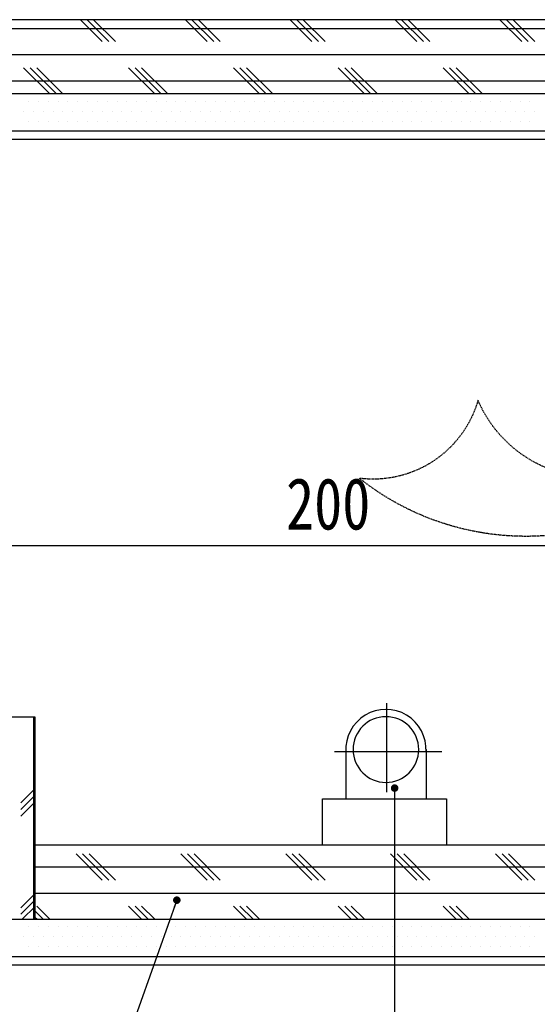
# Model space of a CAD drawing. Header units: millimetres. Extents: x -53 to 3023, y -53 to 2153.
# Tile 5 of 52: x 697 to 822, y 234 to 473. Entities that reach past the tile are written whole.
import ezdxf

# ---------------------------------------------------------------- set-up
doc = ezdxf.new("R2010")
doc.units = ezdxf.units.MM
doc.header["$LTSCALE"] = 5
doc.linetypes.add('DASH', pattern=[0.35, 0.25, -0.1])
doc.layers.get('Defpoints').update_dxf_attribs({"color": 8})
for name, color, linetype in [('A-建筑-拆墙', 251, 'Continuous'), ('B-平面-到顶装饰造型线', 6, 'Continuous'), ('E-尺寸标注', 9, 'Continuous'), ('Q-立面-填充', 251, 'Continuous'), ('Q-立面-完成面造型线', 6, 'Continuous'), ('Q-立面-次粗线', 31, 'Continuous')]:
    doc.layers.add(name, color=color, linetype=linetype)
doc.styles.add('CCD_DIM', font='SimSun.ttf', dxfattribs={"width": 0.8})
doc.styles.get("Standard").update_dxf_attribs({"font": 'SimSun.ttf'})
doc.dimstyles.new('1', dxfattribs={"dimscale": 0, "dimtxt": 2.5, "dimasz": 1.5, "dimexe": 1, "dimexo": 0, "dimgap": 0.3, "dimtad": 1, "dimdec": 0, "dimzin": 0, "dimdsep": 46, "dimtxsty": 'Standard', "dimblk": 'ARCHTICK', "dimcen": 0.09, "dimclrd": 8, "dimclre": 8, "dimclrt": 4, "dimadec": 0, "dimazin": 0, "dimtfac": 1, "dimtdec": 0, "dimtix": 1, "dimtofl": 0, "dimtmove": 2, "dimatfit": 3, "dimldrblk": 'DOTSMALL', "dimfxl": 5, "dimfxlon": 1, "dimtolj": 1, "dimtzin": 0, "dimarcsym": 0})
doc.dimstyles.get("Standard").update_dxf_attribs({"dimtxt": 0.18, "dimasz": 0.18, "dimexe": 0.18, "dimexo": 0.0625, "dimgap": 0.09, "dimtad": 0, "dimtih": 1, "dimtoh": 1, "dimdec": 4, "dimzin": 0, "dimdsep": 46, "dimtxsty": 'Standard', "dimcen": 0.09, "dimadec": 0, "dimazin": 0, "dimtfac": 1, "dimtdec": 4, "dimtofl": 0, "dimtmove": 0, "dimatfit": 3, "dimfxl": 1, "dimtolj": 1, "dimtzin": 0, "dimarcsym": 0})

# ---------------------------------------------------------------- blocks, each defined once
blk = doc.blocks.new('A$C7F302FAF')
at = {"layer": 'B-平面-到顶装饰造型线', "color": 8}
for p, q in [((12.95, 10.71), (12.95, 28.62)), ((24.1, 18.84), (2.41, 18.84))]:
    blk.add_line(p, q, dxfattribs=at)
at = {"layer": 'B-平面-到顶装饰造型线', "color": 31}
for p, q in [((4.7, 19.29), (4.7, 9.36)), ((20.9, 19.29), (20.9, 9.36)), ((0, 9.36), (25, 9.36)), ((0, 0), (0, 9.36)), ((25, 9.36), (25, 0)), ((25, 0), (0, 0))]:
    blk.add_line(p, q, dxfattribs=at)
blk.add_ellipse((12.8, 19.29), major_axis=(-5.73, 5.73), ratio=1, start_param=3.871223, end_param=7.124352, dxfattribs=at)
at = {"layer": 'B-平面-到顶装饰造型线', "color": 8}
blk.add_ellipse((12.8, 19.29), major_axis=(4.69, 4.69), ratio=1, start_param=5.497787, end_param=11.780972, dxfattribs=at)
blk = doc.blocks.new('A$C56AE0732')
at = {"layer": 'Q-立面-次粗线', "color": 251, "linetype": 'DASH', "ltscale": 0.1}
for p, q in [((-107.43, 118.5), (-153.63, 118.5)), ((-107.43, 118.5), (-104.93, 116)), ((-102.43, 118.5), (-104.93, 116)), ((-102.43, 118.5), (-99.94, 116)), ((-97.44, 118.5), (-99.94, 116)), ((-97.44, 118.5), (-94.94, 116)), ((-92.44, 118.5), (-94.94, 116)), ((-92.44, 118.5), (-89.94, 116)), ((-87.45, 118.5), (-89.94, 116)), ((-87.45, 118.5), (-84.95, 116)), ((-82.45, 118.5), (-84.95, 116)), ((-82.45, 118.5), (-79.95, 116)), ((-77.46, 118.5), (-79.95, 116)), ((-77.46, 118.5), (-74.96, 116)), ((-72.46, 118.5), (-74.96, 116)), ((-72.46, 118.5), (-69.96, 116)), ((-67.47, 118.5), (-69.96, 116)), ((-67.47, 118.5), (-64.97, 116)), ((-62.47, 118.5), (-64.97, 116)), ((-62.47, 118.5), (-59.97, 116)), ((-57.47, 118.5), (-59.97, 116)), ((-57.47, 118.5), (-54.98, 116)), ((-52.48, 118.5), (-54.98, 116)), ((-52.48, 118.5), (-49.98, 116)), ((-47.48, 118.5), (-49.98, 116)), ((-47.48, 118.5), (-44.99, 116)), ((-42.49, 118.5), (-44.99, 116)), ((-42.49, 118.5), (-39.99, 116)), ((-37.49, 118.5), (-39.99, 116)), ((-37.49, 118.5), (-35, 116)), ((-32.5, 118.5), (-35, 116)), ((-32.5, 118.5), (-30, 116)), ((-104.94, 0.01), (-104.92, 116.01)), ((-94.95, 0.01), (-94.93, 116.01)), ((-84.96, 0.01), (-84.94, 116.01)), ((-74.97, 0.01), (-74.95, 116.01)), ((-64.98, 0.01), (-64.96, 116.01)), ((-54.99, 0.01), (-54.97, 116.01)), ((-45, 0.01), (-44.98, 116.01)), ((-35.01, 0), (-34.98, 116.01)), ((-29.87, 3), (-29.87, 113)), ((3, 3), (3, 113)), ((-107.44, -2.49), (-104.94, 0.01)), ((-102.44, -2.49), (-104.94, 0.01)), ((-102.44, -2.49), (-99.95, 0.01)), ((-97.45, -2.49), (-99.95, 0.01)), ((-97.45, -2.49), (-94.95, 0.01)), ((-92.45, -2.49), (-94.95, 0.01)), ((-92.45, -2.49), (-89.96, 0.01)), ((-87.46, -2.49), (-89.96, 0.01)), ((-87.46, -2.49), (-84.96, 0.01)), ((-82.46, -2.49), (-84.96, 0.01)), ((-82.46, -2.49), (-79.97, 0.01)), ((-77.47, -2.49), (-79.97, 0.01)), ((-77.47, -2.49), (-74.97, 0.01)), ((-72.47, -2.49), (-74.97, 0.01)), ((-72.47, -2.49), (-69.97, 0.01)), ((-67.48, -2.49), (-69.97, 0.01)), ((-67.48, -2.49), (-64.98, 0.01)), ((-62.48, -2.49), (-64.98, 0.01)), ((-62.48, -2.49), (-59.98, 0.01)), ((-57.49, -2.49), (-59.98, 0.01)), ((-57.49, -2.49), (-54.99, 0.01)), ((-52.49, -2.49), (-54.99, 0.01)), ((-52.49, -2.49), (-49.99, 0.01)), ((-47.5, -2.49), (-49.99, 0.01)), ((-47.5, -2.49), (-45, 0.01)), ((-42.5, -2.49), (-45, 0.01)), ((-42.5, -2.49), (-40, 0.01)), ((-37.5, -2.49), (-40, 0.01)), ((-37.5, -2.49), (-35.01, 0.01)), ((-32.52, -2.5), (-35.02, 0)), ((-32.52, -2.5), (-30.02, 0)), ((-107.44, -2.49), (-153.63, -2.49))]:
    blk.add_line(p, q, dxfattribs=at)
at = {"layer": 'Q-立面-次粗线'}
for points in [[(-29.87, 113), (-29.87, 116), (0, 116), (0, 133), (3, 133), (3, 113), (-29.87, 113)], [(-29.87, 3), (-29.87, 0), (0, 0), (0, -17), (3, -17), (3, 3), (-29.87, 3)]]:
    blk.add_lwpolyline(points, dxfattribs=at)
at = {"layer": 'Q-立面-次粗线', "color": 251, "linetype": 'DASH', "ltscale": 0.1}
for points in [[(-18.73, 98.61), (-17.23, 96.01), (0.09, 106.01), (-1.41, 108.61)], [(-18.73, 80.45), (-17.23, 77.85), (0.09, 87.85), (-1.41, 90.45)], [(-18.73, 62.29), (-17.23, 59.69), (0.09, 69.69), (-1.41, 72.29)], [(-18.73, 44.13), (-17.23, 41.53), (0.09, 51.53), (-1.41, 54.13)], [(-18.73, 25.97), (-17.23, 23.38), (0.09, 33.38), (-1.41, 35.97)], [(-18.73, 7.82), (-17.23, 5.22), (0.09, 15.22), (-1.41, 17.82)]]:
    blk.add_lwpolyline(points, close=True, dxfattribs=at)
at = {"layer": 'Q-立面-次粗线', "color": 136, "linetype": 'DASH', "ltscale": 0.1}
blk.add_lwpolyline([(-89.52, 35.62), (-119.87, 36.49), (-99.45, 59.61), (-96.93, 48.34, -0.234902), (14.4, 59.22, 0.518211), (63.71, 69.78, 0.369833), (92.43, 50.87, -0.323496), (16.65, 47.38, 0.26887), (-95.75, 45.72)], format="xyb", close=True, dxfattribs=at)
blk = doc.blocks.new('_ArchTick')
at = {"color": 0, "linetype": 'ByBlock', "const_width": 0.15}
blk.add_lwpolyline([(-0.5, -0.5), (0.5, 0.5)], dxfattribs=at)
blk = doc.blocks.new('*D131')
at = {"layer": 'Defpoints', "color": 0, "ltscale": 0.2, "transparency": 16777216}
for p in [(-535217.274, 505107.574), (-535257.274, 505099.253), (-535217.274, 505099.253)]:
    blk.add_point(p, dxfattribs=at)
at = {"layer": 'E-尺寸标注', "color": 44, "lineweight": -2, "ltscale": 0.2, "transparency": 16777216}
for p, q in [((-535257.274, 505102.574), (-535257.274, 505108.574)), ((-535217.274, 505102.574), (-535217.274, 505108.574)), ((-535257.274, 505107.574), (-535217.274, 505107.574))]:
    blk.add_line(p, q, dxfattribs=at)
at = {"layer": 'E-尺寸标注', "color": 44, "lineweight": -2, "ltscale": 0.2, "transparency": 16777216, "rotation": 180}
blk.add_blockref('_ArchTick', (-535257.274, 505107.574), dxfattribs=at)
at = {"layer": 'E-尺寸标注', "color": 44, "lineweight": -2, "ltscale": 0.2, "transparency": 16777216}
blk.add_blockref('_ArchTick', (-535217.274, 505107.574), dxfattribs=at)
at = {"layer": 'E-尺寸标注', "color": 50, "ltscale": 0.2, "transparency": 16777216, "insert": (-535237.274, 505109.574), "char_height": 2.5, "attachment_point": 5, "style": 'CCD_DIM'}
blk.add_mtext('\\A1;200', dxfattribs=at)
blk = doc.blocks.new('HBA_Leader_Dot')
at = {"color": 0, "linetype": 'ByBlock'}
blk.add_line((-5, 0), (-10, 0), dxfattribs=at)
at = {"color": 0, "linetype": 'ByBlock', "const_width": 5}
blk.add_lwpolyline([(-2.5, 0, 1), (2.5, 0, 1)], format="xyb", close=True, dxfattribs=at)
blk = doc.blocks.new('0')
at = {"layer": 'Q-立面-填充', "ltscale": 0.2}
for p, q in [((-535248.219, 505131.998, 1.379), (-535249.273, 505133.053, 1.379)), ((-535247.901, 505131.998, 1.379), (-535248.956, 505133.053, 1.379)), ((-535247.584, 505131.998, 1.379), (-535248.638, 505133.053, 1.379)), ((-535243.138, 505131.998, 1.379), (-535244.193, 505133.053, 1.379)), ((-535242.821, 505131.998, 1.379), (-535243.876, 505133.053, 1.379)), ((-535242.503, 505131.998, 1.379), (-535243.558, 505133.053, 1.379)), ((-535238.058, 505131.998, 1.379), (-535239.113, 505133.053, 1.379)), ((-535237.741, 505131.998, 1.379), (-535238.796, 505133.053, 1.379)), ((-535237.423, 505131.998, 1.379), (-535238.478, 505133.053, 1.379)), ((-535232.978, 505131.998, 1.379), (-535234.033, 505133.053, 1.379)), ((-535232.661, 505131.998, 1.379), (-535233.716, 505133.053, 1.379)), ((-535232.343, 505131.998, 1.379), (-535233.398, 505133.053, 1.379)), ((-535227.898, 505131.998, 1.379), (-535228.953, 505133.053, 1.379)), ((-535227.581, 505131.998, 1.379), (-535228.636, 505133.053, 1.379)), ((-535227.263, 505131.998, 1.379), (-535228.318, 505133.053, 1.379)), ((-535307.274, 505132.633, 1.379), (-535211.474, 505132.633, 1.379)), ((-535307.274, 505131.363, 1.379), (-535211.474, 505131.363, 1.379)), ((-535250.759, 505129.458, 1.379), (-535252.029, 505130.728, 1.379)), ((-535250.441, 505129.458, 1.379), (-535251.711, 505130.728, 1.379)), ((-535250.124, 505129.458, 1.379), (-535251.394, 505130.728, 1.379)), ((-535245.678, 505129.458, 1.379), (-535246.948, 505130.728, 1.379)), ((-535245.361, 505129.458, 1.379), (-535246.631, 505130.728, 1.379)), ((-535245.043, 505129.458, 1.379), (-535246.313, 505130.728, 1.379)), ((-535240.598, 505129.458, 1.379), (-535241.868, 505130.728, 1.379)), ((-535240.281, 505129.458, 1.379), (-535241.551, 505130.728, 1.379)), ((-535239.963, 505129.458, 1.379), (-535241.233, 505130.728, 1.379)), ((-535235.518, 505129.458, 1.379), (-535236.788, 505130.728, 1.379)), ((-535235.201, 505129.458, 1.379), (-535236.471, 505130.728, 1.379)), ((-535234.883, 505129.458, 1.379), (-535236.153, 505130.728, 1.379)), ((-535230.438, 505129.458, 1.379), (-535231.708, 505130.728, 1.379)), ((-535230.121, 505129.458, 1.379), (-535231.391, 505130.728, 1.379)), ((-535229.803, 505129.458, 1.379), (-535231.073, 505130.728, 1.379)), ((-535307.274, 505130.093, 1.379), (-535211.474, 505130.093, 1.379)), ((-535251.534, 505089.453, 1.379), (-535251.534, 505099.253, 1.379)), ((-535251.474, 505095.788, 1.379), (-535252.169, 505095.093, 1.379)), ((-535251.474, 505095.471, 1.379), (-535252.169, 505094.776, 1.379)), ((-535251.474, 505095.153, 1.379), (-535252.169, 505094.458, 1.379)), ((-535248.219, 505091.358, 1.379), (-535249.489, 505092.628, 1.379)), ((-535247.901, 505091.358, 1.379), (-535249.171, 505092.628, 1.379)), ((-535247.584, 505091.358, 1.379), (-535248.854, 505092.628, 1.379)), ((-535243.138, 505091.358, 1.379), (-535244.408, 505092.628, 1.379)), ((-535242.821, 505091.358, 1.379), (-535244.091, 505092.628, 1.379)), ((-535242.503, 505091.358, 1.379), (-535243.773, 505092.628, 1.379)), ((-535238.058, 505091.358, 1.379), (-535239.328, 505092.628, 1.379)), ((-535237.741, 505091.358, 1.379), (-535239.011, 505092.628, 1.379)), ((-535237.423, 505091.358, 1.379), (-535238.693, 505092.628, 1.379)), ((-535232.978, 505091.358, 1.379), (-535234.248, 505092.628, 1.379)), ((-535232.661, 505091.358, 1.379), (-535233.931, 505092.628, 1.379)), ((-535232.343, 505091.358, 1.379), (-535233.613, 505092.628, 1.379)), ((-535227.898, 505091.358, 1.379), (-535229.168, 505092.628, 1.379)), ((-535227.581, 505091.358, 1.379), (-535228.851, 505092.628, 1.379)), ((-535227.263, 505091.358, 1.379), (-535228.533, 505092.628, 1.379)), ((-535251.474, 505091.993, 1.379), (-535215.074, 505091.993, 1.379)), ((-535251.474, 505090.708, 1.379), (-535252.169, 505090.013, 1.379)), ((-535251.474, 505090.723, 1.379), (-535215.074, 505090.723, 1.379)), ((-535251.474, 505090.391, 1.379), (-535252.169, 505089.696, 1.379)), ((-535251.474, 505090.073, 1.379), (-535252.094, 505089.453, 1.379)), ((-535251.076, 505089.453, 1.379), (-535251.474, 505089.85, 1.379)), ((-535250.759, 505089.453, 1.379), (-535251.394, 505090.088, 1.379)), ((-535246.313, 505089.453, 1.379), (-535246.948, 505090.088, 1.379)), ((-535245.996, 505089.453, 1.379), (-535246.631, 505090.088, 1.379)), ((-535245.678, 505089.453, 1.379), (-535246.313, 505090.088, 1.379)), ((-535241.233, 505089.453, 1.379), (-535241.868, 505090.088, 1.379)), ((-535240.916, 505089.453, 1.379), (-535241.551, 505090.088, 1.379)), ((-535240.598, 505089.453, 1.379), (-535241.233, 505090.088, 1.379)), ((-535236.153, 505089.453, 1.379), (-535236.788, 505090.088, 1.379)), ((-535235.836, 505089.453, 1.379), (-535236.471, 505090.088, 1.379)), ((-535235.518, 505089.453, 1.379), (-535236.153, 505090.088, 1.379)), ((-535231.073, 505089.453, 1.379), (-535231.708, 505090.088, 1.379)), ((-535230.756, 505089.453, 1.379), (-535231.391, 505090.088, 1.379)), ((-535230.438, 505089.453, 1.379), (-535231.073, 505090.088, 1.379)), ((-535251.394, 505089.453, 1.379), (-535251.474, 505089.533, 1.379))]:
    blk.add_line(p, q, dxfattribs=at)
at = {"layer": 'Q-立面-完成面造型线', "ltscale": 0.2}
for p, q in [((-535217.274, 505127.253, 1.379), (-535307.274, 505127.253, 1.379)), ((-535251.474, 505099.253, 1.379), (-535257.274, 505099.253, 1.379)), ((-535251.474, 505089.453, 1.379), (-535251.474, 505099.253, 1.379)), ((-535217.274, 505093.053, 1.379), (-535251.474, 505093.053, 1.379)), ((-535257.274, 505087.253, 1.379), (-535057.274, 505087.253, 1.379))]:
    blk.add_line(p, q, dxfattribs=at)
at = {"layer": 'Q-立面-次粗线', "ltscale": 0.2}
for p, q in [((-535211.474, 505133.053, 1.379), (-535307.274, 505133.053, 1.379)), ((-535211.474, 505129.453, 1.379), (-535307.274, 505129.453, 1.379)), ((-535251.79, 505129.087, 1.379), (-535251.79, 505129.087, 1.379)), ((-535251.314, 505129.087, 1.379), (-535251.314, 505129.087, 1.379)), ((-535250.838, 505129.087, 1.379), (-535250.838, 505129.087, 1.379)), ((-535250.362, 505129.087, 1.379), (-535250.362, 505129.087, 1.379)), ((-535249.885, 505129.087, 1.379), (-535249.885, 505129.087, 1.379)), ((-535249.409, 505129.087, 1.379), (-535249.409, 505129.087, 1.379)), ((-535248.933, 505129.087, 1.379), (-535248.933, 505129.087, 1.379)), ((-535248.457, 505129.087, 1.379), (-535248.457, 505129.087, 1.379)), ((-535247.98, 505129.087, 1.379), (-535247.98, 505129.087, 1.379)), ((-535247.504, 505129.087, 1.379), (-535247.504, 505129.087, 1.379)), ((-535247.028, 505129.087, 1.379), (-535247.028, 505129.087, 1.379)), ((-535246.552, 505129.087, 1.379), (-535246.552, 505129.087, 1.379)), ((-535246.075, 505129.087, 1.379), (-535246.075, 505129.087, 1.379)), ((-535245.599, 505129.087, 1.379), (-535245.599, 505129.087, 1.379)), ((-535245.123, 505129.087, 1.379), (-535245.123, 505129.087, 1.379)), ((-535244.647, 505129.087, 1.379), (-535244.647, 505129.087, 1.379)), ((-535244.17, 505129.087, 1.379), (-535244.17, 505129.087, 1.379)), ((-535243.694, 505129.087, 1.379), (-535243.694, 505129.087, 1.379)), ((-535243.218, 505129.087, 1.379), (-535243.218, 505129.087, 1.379)), ((-535242.742, 505129.087, 1.379), (-535242.742, 505129.087, 1.379)), ((-535242.265, 505129.087, 1.379), (-535242.265, 505129.087, 1.379)), ((-535241.789, 505129.087, 1.379), (-535241.789, 505129.087, 1.379)), ((-535241.313, 505129.087, 1.379), (-535241.313, 505129.087, 1.379)), ((-535240.837, 505129.087, 1.379), (-535240.837, 505129.087, 1.379)), ((-535240.36, 505129.087, 1.379), (-535240.36, 505129.087, 1.379)), ((-535239.884, 505129.087, 1.379), (-535239.884, 505129.087, 1.379)), ((-535239.408, 505129.087, 1.379), (-535239.408, 505129.087, 1.379)), ((-535238.932, 505129.087, 1.379), (-535238.932, 505129.087, 1.379)), ((-535238.455, 505129.087, 1.379), (-535238.455, 505129.087, 1.379)), ((-535237.979, 505129.087, 1.379), (-535237.979, 505129.087, 1.379)), ((-535237.503, 505129.087, 1.379), (-535237.503, 505129.087, 1.379)), ((-535237.027, 505129.087, 1.379), (-535237.027, 505129.087, 1.379)), ((-535236.55, 505129.087, 1.379), (-535236.55, 505129.087, 1.379)), ((-535236.074, 505129.087, 1.379), (-535236.074, 505129.087, 1.379)), ((-535235.598, 505129.087, 1.379), (-535235.598, 505129.087, 1.379)), ((-535235.122, 505129.087, 1.379), (-535235.122, 505129.087, 1.379)), ((-535234.645, 505129.087, 1.379), (-535234.645, 505129.087, 1.379)), ((-535234.169, 505129.087, 1.379), (-535234.169, 505129.087, 1.379)), ((-535233.693, 505129.087, 1.379), (-535233.693, 505129.087, 1.379)), ((-535233.217, 505129.087, 1.379), (-535233.217, 505129.087, 1.379)), ((-535232.74, 505129.087, 1.379), (-535232.74, 505129.087, 1.379)), ((-535232.264, 505129.087, 1.379), (-535232.264, 505129.087, 1.379)), ((-535231.788, 505129.087, 1.379), (-535231.788, 505129.087, 1.379)), ((-535231.312, 505129.087, 1.379), (-535231.312, 505129.087, 1.379)), ((-535230.835, 505129.087, 1.379), (-535230.835, 505129.087, 1.379)), ((-535230.359, 505129.087, 1.379), (-535230.359, 505129.087, 1.379)), ((-535229.883, 505129.087, 1.379), (-535229.883, 505129.087, 1.379)), ((-535229.407, 505129.087, 1.379), (-535229.407, 505129.087, 1.379)), ((-535228.93, 505129.087, 1.379), (-535228.93, 505129.087, 1.379)), ((-535228.454, 505129.087, 1.379), (-535228.454, 505129.087, 1.379)), ((-535227.978, 505129.087, 1.379), (-535227.978, 505129.087, 1.379)), ((-535227.502, 505129.087, 1.379), (-535227.502, 505129.087, 1.379)), ((-535252.029, 505128.61, 1.379), (-535252.029, 505128.61, 1.379)), ((-535251.552, 505128.61, 1.379), (-535251.552, 505128.61, 1.379)), ((-535251.076, 505128.61, 1.379), (-535251.076, 505128.61, 1.379)), ((-535250.6, 505128.61, 1.379), (-535250.6, 505128.61, 1.379)), ((-535250.124, 505128.61, 1.379), (-535250.124, 505128.61, 1.379)), ((-535249.647, 505128.61, 1.379), (-535249.647, 505128.61, 1.379)), ((-535249.171, 505128.61, 1.379), (-535249.171, 505128.61, 1.379)), ((-535248.695, 505128.61, 1.379), (-535248.695, 505128.61, 1.379)), ((-535248.219, 505128.61, 1.379), (-535248.219, 505128.61, 1.379)), ((-535247.742, 505128.61, 1.379), (-535247.742, 505128.61, 1.379)), ((-535247.266, 505128.61, 1.379), (-535247.266, 505128.61, 1.379)), ((-535246.79, 505128.61, 1.379), (-535246.79, 505128.61, 1.379)), ((-535246.314, 505128.61, 1.379), (-535246.314, 505128.61, 1.379)), ((-535245.837, 505128.61, 1.379), (-535245.837, 505128.61, 1.379)), ((-535245.361, 505128.61, 1.379), (-535245.361, 505128.61, 1.379)), ((-535244.885, 505128.61, 1.379), (-535244.885, 505128.61, 1.379)), ((-535244.409, 505128.61, 1.379), (-535244.409, 505128.61, 1.379)), ((-535243.932, 505128.61, 1.379), (-535243.932, 505128.61, 1.379)), ((-535243.456, 505128.61, 1.379), (-535243.456, 505128.61, 1.379)), ((-535242.98, 505128.61, 1.379), (-535242.98, 505128.61, 1.379)), ((-535242.504, 505128.61, 1.379), (-535242.504, 505128.61, 1.379)), ((-535242.027, 505128.61, 1.379), (-535242.027, 505128.61, 1.379)), ((-535241.551, 505128.61, 1.379), (-535241.551, 505128.61, 1.379)), ((-535241.075, 505128.61, 1.379), (-535241.075, 505128.61, 1.379)), ((-535240.599, 505128.61, 1.379), (-535240.599, 505128.61, 1.379)), ((-535240.122, 505128.61, 1.379), (-535240.122, 505128.61, 1.379)), ((-535239.646, 505128.61, 1.379), (-535239.646, 505128.61, 1.379)), ((-535239.17, 505128.61, 1.379), (-535239.17, 505128.61, 1.379)), ((-535238.694, 505128.61, 1.379), (-535238.694, 505128.61, 1.379)), ((-535238.217, 505128.61, 1.379), (-535238.217, 505128.61, 1.379)), ((-535237.741, 505128.61, 1.379), (-535237.741, 505128.61, 1.379)), ((-535237.265, 505128.61, 1.379), (-535237.265, 505128.61, 1.379)), ((-535236.789, 505128.61, 1.379), (-535236.789, 505128.61, 1.379)), ((-535236.312, 505128.61, 1.379), (-535236.312, 505128.61, 1.379)), ((-535235.836, 505128.61, 1.379), (-535235.836, 505128.61, 1.379)), ((-535235.36, 505128.61, 1.379), (-535235.36, 505128.61, 1.379)), ((-535234.884, 505128.61, 1.379), (-535234.884, 505128.61, 1.379)), ((-535234.407, 505128.61, 1.379), (-535234.407, 505128.61, 1.379)), ((-535233.931, 505128.61, 1.379), (-535233.931, 505128.61, 1.379)), ((-535233.455, 505128.61, 1.379), (-535233.455, 505128.61, 1.379)), ((-535232.979, 505128.61, 1.379), (-535232.979, 505128.61, 1.379)), ((-535232.502, 505128.61, 1.379), (-535232.502, 505128.61, 1.379)), ((-535232.026, 505128.61, 1.379), (-535232.026, 505128.61, 1.379)), ((-535231.55, 505128.61, 1.379), (-535231.55, 505128.61, 1.379)), ((-535231.074, 505128.61, 1.379), (-535231.074, 505128.61, 1.379)), ((-535230.597, 505128.61, 1.379), (-535230.597, 505128.61, 1.379)), ((-535230.121, 505128.61, 1.379), (-535230.121, 505128.61, 1.379)), ((-535229.645, 505128.61, 1.379), (-535229.645, 505128.61, 1.379)), ((-535229.169, 505128.61, 1.379), (-535229.169, 505128.61, 1.379)), ((-535228.692, 505128.61, 1.379), (-535228.692, 505128.61, 1.379)), ((-535228.216, 505128.61, 1.379), (-535228.216, 505128.61, 1.379)), ((-535227.74, 505128.61, 1.379), (-535227.74, 505128.61, 1.379)), ((-535227.264, 505128.61, 1.379), (-535227.264, 505128.61, 1.379)), ((-535251.79, 505128.134, 1.379), (-535251.79, 505128.134, 1.379)), ((-535251.314, 505128.134, 1.379), (-535251.314, 505128.134, 1.379)), ((-535250.838, 505128.134, 1.379), (-535250.838, 505128.134, 1.379)), ((-535250.362, 505128.134, 1.379), (-535250.362, 505128.134, 1.379)), ((-535249.885, 505128.134, 1.379), (-535249.885, 505128.134, 1.379)), ((-535249.409, 505128.134, 1.379), (-535249.409, 505128.134, 1.379)), ((-535248.933, 505128.134, 1.379), (-535248.933, 505128.134, 1.379)), ((-535248.457, 505128.134, 1.379), (-535248.457, 505128.134, 1.379)), ((-535247.98, 505128.134, 1.379), (-535247.98, 505128.134, 1.379)), ((-535247.504, 505128.134, 1.379), (-535247.504, 505128.134, 1.379)), ((-535247.028, 505128.134, 1.379), (-535247.028, 505128.134, 1.379)), ((-535246.552, 505128.134, 1.379), (-535246.552, 505128.134, 1.379)), ((-535246.075, 505128.134, 1.379), (-535246.075, 505128.134, 1.379)), ((-535245.599, 505128.134, 1.379), (-535245.599, 505128.134, 1.379)), ((-535245.123, 505128.134, 1.379), (-535245.123, 505128.134, 1.379)), ((-535244.647, 505128.134, 1.379), (-535244.647, 505128.134, 1.379)), ((-535244.17, 505128.134, 1.379), (-535244.17, 505128.134, 1.379)), ((-535243.694, 505128.134, 1.379), (-535243.694, 505128.134, 1.379)), ((-535243.218, 505128.134, 1.379), (-535243.218, 505128.134, 1.379)), ((-535242.742, 505128.134, 1.379), (-535242.742, 505128.134, 1.379)), ((-535242.265, 505128.134, 1.379), (-535242.265, 505128.134, 1.379)), ((-535241.789, 505128.134, 1.379), (-535241.789, 505128.134, 1.379)), ((-535241.313, 505128.134, 1.379), (-535241.313, 505128.134, 1.379)), ((-535240.837, 505128.134, 1.379), (-535240.837, 505128.134, 1.379)), ((-535240.36, 505128.134, 1.379), (-535240.36, 505128.134, 1.379)), ((-535239.884, 505128.134, 1.379), (-535239.884, 505128.134, 1.379)), ((-535239.408, 505128.134, 1.379), (-535239.408, 505128.134, 1.379)), ((-535238.932, 505128.134, 1.379), (-535238.932, 505128.134, 1.379)), ((-535238.455, 505128.134, 1.379), (-535238.455, 505128.134, 1.379)), ((-535237.979, 505128.134, 1.379), (-535237.979, 505128.134, 1.379)), ((-535237.503, 505128.134, 1.379), (-535237.503, 505128.134, 1.379)), ((-535237.027, 505128.134, 1.379), (-535237.027, 505128.134, 1.379)), ((-535236.55, 505128.134, 1.379), (-535236.55, 505128.134, 1.379)), ((-535236.074, 505128.134, 1.379), (-535236.074, 505128.134, 1.379)), ((-535235.598, 505128.134, 1.379), (-535235.598, 505128.134, 1.379)), ((-535235.122, 505128.134, 1.379), (-535235.122, 505128.134, 1.379)), ((-535234.645, 505128.134, 1.379), (-535234.645, 505128.134, 1.379)), ((-535234.169, 505128.134, 1.379), (-535234.169, 505128.134, 1.379)), ((-535233.693, 505128.134, 1.379), (-535233.693, 505128.134, 1.379)), ((-535233.217, 505128.134, 1.379), (-535233.217, 505128.134, 1.379)), ((-535232.74, 505128.134, 1.379), (-535232.74, 505128.134, 1.379)), ((-535232.264, 505128.134, 1.379), (-535232.264, 505128.134, 1.379)), ((-535231.788, 505128.134, 1.379), (-535231.788, 505128.134, 1.379)), ((-535231.312, 505128.134, 1.379), (-535231.312, 505128.134, 1.379)), ((-535230.835, 505128.134, 1.379), (-535230.835, 505128.134, 1.379)), ((-535230.359, 505128.134, 1.379), (-535230.359, 505128.134, 1.379)), ((-535229.883, 505128.134, 1.379), (-535229.883, 505128.134, 1.379)), ((-535229.407, 505128.134, 1.379), (-535229.407, 505128.134, 1.379)), ((-535228.93, 505128.134, 1.379), (-535228.93, 505128.134, 1.379)), ((-535228.454, 505128.134, 1.379), (-535228.454, 505128.134, 1.379)), ((-535227.978, 505128.134, 1.379), (-535227.978, 505128.134, 1.379)), ((-535227.502, 505128.134, 1.379), (-535227.502, 505128.134, 1.379)), ((-535216.874, 505127.653, 1.379), (-535307.274, 505127.653, 1.379)), ((-535252.029, 505127.658, 1.379), (-535252.029, 505127.658, 1.379)), ((-535251.552, 505127.658, 1.379), (-535251.552, 505127.658, 1.379)), ((-535251.076, 505127.658, 1.379), (-535251.076, 505127.658, 1.379)), ((-535250.6, 505127.658, 1.379), (-535250.6, 505127.658, 1.379)), ((-535250.124, 505127.658, 1.379), (-535250.124, 505127.658, 1.379)), ((-535249.647, 505127.658, 1.379), (-535249.647, 505127.658, 1.379)), ((-535249.171, 505127.658, 1.379), (-535249.171, 505127.658, 1.379)), ((-535248.695, 505127.658, 1.379), (-535248.695, 505127.658, 1.379)), ((-535248.219, 505127.658, 1.379), (-535248.219, 505127.658, 1.379)), ((-535247.742, 505127.658, 1.379), (-535247.742, 505127.658, 1.379)), ((-535247.266, 505127.658, 1.379), (-535247.266, 505127.658, 1.379)), ((-535246.79, 505127.658, 1.379), (-535246.79, 505127.658, 1.379)), ((-535246.314, 505127.658, 1.379), (-535246.314, 505127.658, 1.379)), ((-535245.837, 505127.658, 1.379), (-535245.837, 505127.658, 1.379)), ((-535245.361, 505127.658, 1.379), (-535245.361, 505127.658, 1.379)), ((-535244.885, 505127.658, 1.379), (-535244.885, 505127.658, 1.379)), ((-535244.409, 505127.658, 1.379), (-535244.409, 505127.658, 1.379)), ((-535243.932, 505127.658, 1.379), (-535243.932, 505127.658, 1.379)), ((-535243.456, 505127.658, 1.379), (-535243.456, 505127.658, 1.379)), ((-535242.98, 505127.658, 1.379), (-535242.98, 505127.658, 1.379)), ((-535242.504, 505127.658, 1.379), (-535242.504, 505127.658, 1.379)), ((-535242.027, 505127.658, 1.379), (-535242.027, 505127.658, 1.379)), ((-535241.551, 505127.658, 1.379), (-535241.551, 505127.658, 1.379)), ((-535241.075, 505127.658, 1.379), (-535241.075, 505127.658, 1.379)), ((-535240.599, 505127.658, 1.379), (-535240.599, 505127.658, 1.379)), ((-535240.122, 505127.658, 1.379), (-535240.122, 505127.658, 1.379)), ((-535239.646, 505127.658, 1.379), (-535239.646, 505127.658, 1.379)), ((-535239.17, 505127.658, 1.379), (-535239.17, 505127.658, 1.379)), ((-535238.694, 505127.658, 1.379), (-535238.694, 505127.658, 1.379)), ((-535238.217, 505127.658, 1.379), (-535238.217, 505127.658, 1.379)), ((-535237.741, 505127.658, 1.379), (-535237.741, 505127.658, 1.379)), ((-535237.265, 505127.658, 1.379), (-535237.265, 505127.658, 1.379)), ((-535236.789, 505127.658, 1.379), (-535236.789, 505127.658, 1.379)), ((-535236.312, 505127.658, 1.379), (-535236.312, 505127.658, 1.379)), ((-535235.836, 505127.658, 1.379), (-535235.836, 505127.658, 1.379)), ((-535235.36, 505127.658, 1.379), (-535235.36, 505127.658, 1.379)), ((-535234.884, 505127.658, 1.379), (-535234.884, 505127.658, 1.379)), ((-535234.407, 505127.658, 1.379), (-535234.407, 505127.658, 1.379)), ((-535233.931, 505127.658, 1.379), (-535233.931, 505127.658, 1.379)), ((-535233.455, 505127.658, 1.379), (-535233.455, 505127.658, 1.379)), ((-535232.979, 505127.658, 1.379), (-535232.979, 505127.658, 1.379)), ((-535232.502, 505127.658, 1.379), (-535232.502, 505127.658, 1.379)), ((-535232.026, 505127.658, 1.379), (-535232.026, 505127.658, 1.379)), ((-535231.55, 505127.658, 1.379), (-535231.55, 505127.658, 1.379)), ((-535231.074, 505127.658, 1.379), (-535231.074, 505127.658, 1.379)), ((-535230.597, 505127.658, 1.379), (-535230.597, 505127.658, 1.379)), ((-535230.121, 505127.658, 1.379), (-535230.121, 505127.658, 1.379)), ((-535229.645, 505127.658, 1.379), (-535229.645, 505127.658, 1.379)), ((-535229.169, 505127.658, 1.379), (-535229.169, 505127.658, 1.379)), ((-535228.692, 505127.658, 1.379), (-535228.692, 505127.658, 1.379)), ((-535228.216, 505127.658, 1.379), (-535228.216, 505127.658, 1.379)), ((-535227.74, 505127.658, 1.379), (-535227.74, 505127.658, 1.379)), ((-535227.264, 505127.658, 1.379), (-535227.264, 505127.658, 1.379)), ((-535256.874, 505089.453, 1.379), (-535057.674, 505089.453, 1.379)), ((-535251.79, 505089.082, 1.379), (-535251.79, 505089.082, 1.379)), ((-535251.314, 505089.082, 1.379), (-535251.314, 505089.082, 1.379)), ((-535250.838, 505089.082, 1.379), (-535250.838, 505089.082, 1.379)), ((-535250.362, 505089.082, 1.379), (-535250.362, 505089.082, 1.379)), ((-535249.885, 505089.082, 1.379), (-535249.885, 505089.082, 1.379)), ((-535249.409, 505089.082, 1.379), (-535249.409, 505089.082, 1.379)), ((-535248.933, 505089.082, 1.379), (-535248.933, 505089.082, 1.379)), ((-535248.457, 505089.082, 1.379), (-535248.457, 505089.082, 1.379)), ((-535247.98, 505089.082, 1.379), (-535247.98, 505089.082, 1.379)), ((-535247.504, 505089.082, 1.379), (-535247.504, 505089.082, 1.379)), ((-535247.028, 505089.082, 1.379), (-535247.028, 505089.082, 1.379)), ((-535246.552, 505089.082, 1.379), (-535246.552, 505089.082, 1.379)), ((-535246.075, 505089.082, 1.379), (-535246.075, 505089.082, 1.379)), ((-535245.599, 505089.082, 1.379), (-535245.599, 505089.082, 1.379)), ((-535245.123, 505089.082, 1.379), (-535245.123, 505089.082, 1.379)), ((-535244.647, 505089.082, 1.379), (-535244.647, 505089.082, 1.379)), ((-535244.17, 505089.082, 1.379), (-535244.17, 505089.082, 1.379)), ((-535243.694, 505089.082, 1.379), (-535243.694, 505089.082, 1.379)), ((-535243.218, 505089.082, 1.379), (-535243.218, 505089.082, 1.379)), ((-535242.742, 505089.082, 1.379), (-535242.742, 505089.082, 1.379)), ((-535242.265, 505089.082, 1.379), (-535242.265, 505089.082, 1.379)), ((-535241.789, 505089.082, 1.379), (-535241.789, 505089.082, 1.379)), ((-535241.313, 505089.082, 1.379), (-535241.313, 505089.082, 1.379)), ((-535240.837, 505089.082, 1.379), (-535240.837, 505089.082, 1.379)), ((-535240.36, 505089.082, 1.379), (-535240.36, 505089.082, 1.379)), ((-535239.884, 505089.082, 1.379), (-535239.884, 505089.082, 1.379)), ((-535239.408, 505089.082, 1.379), (-535239.408, 505089.082, 1.379)), ((-535238.932, 505089.082, 1.379), (-535238.932, 505089.082, 1.379)), ((-535238.455, 505089.082, 1.379), (-535238.455, 505089.082, 1.379)), ((-535237.979, 505089.082, 1.379), (-535237.979, 505089.082, 1.379)), ((-535237.503, 505089.082, 1.379), (-535237.503, 505089.082, 1.379)), ((-535237.027, 505089.082, 1.379), (-535237.027, 505089.082, 1.379)), ((-535236.55, 505089.082, 1.379), (-535236.55, 505089.082, 1.379)), ((-535236.074, 505089.082, 1.379), (-535236.074, 505089.082, 1.379)), ((-535235.598, 505089.082, 1.379), (-535235.598, 505089.082, 1.379)), ((-535235.122, 505089.082, 1.379), (-535235.122, 505089.082, 1.379)), ((-535234.645, 505089.082, 1.379), (-535234.645, 505089.082, 1.379)), ((-535234.169, 505089.082, 1.379), (-535234.169, 505089.082, 1.379)), ((-535233.693, 505089.082, 1.379), (-535233.693, 505089.082, 1.379)), ((-535233.217, 505089.082, 1.379), (-535233.217, 505089.082, 1.379)), ((-535232.74, 505089.082, 1.379), (-535232.74, 505089.082, 1.379)), ((-535232.264, 505089.082, 1.379), (-535232.264, 505089.082, 1.379)), ((-535231.788, 505089.082, 1.379), (-535231.788, 505089.082, 1.379)), ((-535231.312, 505089.082, 1.379), (-535231.312, 505089.082, 1.379)), ((-535230.835, 505089.082, 1.379), (-535230.835, 505089.082, 1.379)), ((-535230.359, 505089.082, 1.379), (-535230.359, 505089.082, 1.379)), ((-535229.883, 505089.082, 1.379), (-535229.883, 505089.082, 1.379)), ((-535229.407, 505089.082, 1.379), (-535229.407, 505089.082, 1.379)), ((-535228.93, 505089.082, 1.379), (-535228.93, 505089.082, 1.379)), ((-535228.454, 505089.082, 1.379), (-535228.454, 505089.082, 1.379)), ((-535227.978, 505089.082, 1.379), (-535227.978, 505089.082, 1.379)), ((-535227.502, 505089.082, 1.379), (-535227.502, 505089.082, 1.379)), ((-535252.029, 505088.605, 1.379), (-535252.029, 505088.605, 1.379)), ((-535251.552, 505088.605, 1.379), (-535251.552, 505088.605, 1.379)), ((-535251.076, 505088.605, 1.379), (-535251.076, 505088.605, 1.379)), ((-535250.6, 505088.605, 1.379), (-535250.6, 505088.605, 1.379)), ((-535250.124, 505088.605, 1.379), (-535250.124, 505088.605, 1.379)), ((-535249.647, 505088.605, 1.379), (-535249.647, 505088.605, 1.379)), ((-535249.171, 505088.605, 1.379), (-535249.171, 505088.605, 1.379)), ((-535248.695, 505088.605, 1.379), (-535248.695, 505088.605, 1.379)), ((-535248.219, 505088.605, 1.379), (-535248.219, 505088.605, 1.379)), ((-535247.742, 505088.605, 1.379), (-535247.742, 505088.605, 1.379)), ((-535247.266, 505088.605, 1.379), (-535247.266, 505088.605, 1.379)), ((-535246.79, 505088.605, 1.379), (-535246.79, 505088.605, 1.379)), ((-535246.314, 505088.605, 1.379), (-535246.314, 505088.605, 1.379)), ((-535245.837, 505088.605, 1.379), (-535245.837, 505088.605, 1.379)), ((-535245.361, 505088.605, 1.379), (-535245.361, 505088.605, 1.379)), ((-535244.885, 505088.605, 1.379), (-535244.885, 505088.605, 1.379)), ((-535244.409, 505088.605, 1.379), (-535244.409, 505088.605, 1.379)), ((-535243.932, 505088.605, 1.379), (-535243.932, 505088.605, 1.379)), ((-535243.456, 505088.605, 1.379), (-535243.456, 505088.605, 1.379)), ((-535242.98, 505088.605, 1.379), (-535242.98, 505088.605, 1.379)), ((-535242.504, 505088.605, 1.379), (-535242.504, 505088.605, 1.379)), ((-535242.027, 505088.605, 1.379), (-535242.027, 505088.605, 1.379)), ((-535241.551, 505088.605, 1.379), (-535241.551, 505088.605, 1.379)), ((-535241.075, 505088.605, 1.379), (-535241.075, 505088.605, 1.379)), ((-535240.599, 505088.605, 1.379), (-535240.599, 505088.605, 1.379)), ((-535240.122, 505088.605, 1.379), (-535240.122, 505088.605, 1.379)), ((-535239.646, 505088.605, 1.379), (-535239.646, 505088.605, 1.379)), ((-535239.17, 505088.605, 1.379), (-535239.17, 505088.605, 1.379)), ((-535238.694, 505088.605, 1.379), (-535238.694, 505088.605, 1.379)), ((-535238.217, 505088.605, 1.379), (-535238.217, 505088.605, 1.379)), ((-535237.741, 505088.605, 1.379), (-535237.741, 505088.605, 1.379)), ((-535237.265, 505088.605, 1.379), (-535237.265, 505088.605, 1.379)), ((-535236.789, 505088.605, 1.379), (-535236.789, 505088.605, 1.379)), ((-535236.312, 505088.605, 1.379), (-535236.312, 505088.605, 1.379)), ((-535235.836, 505088.605, 1.379), (-535235.836, 505088.605, 1.379)), ((-535235.36, 505088.605, 1.379), (-535235.36, 505088.605, 1.379)), ((-535234.884, 505088.605, 1.379), (-535234.884, 505088.605, 1.379)), ((-535234.407, 505088.605, 1.379), (-535234.407, 505088.605, 1.379)), ((-535233.931, 505088.605, 1.379), (-535233.931, 505088.605, 1.379)), ((-535233.455, 505088.605, 1.379), (-535233.455, 505088.605, 1.379)), ((-535232.979, 505088.605, 1.379), (-535232.979, 505088.605, 1.379)), ((-535232.502, 505088.605, 1.379), (-535232.502, 505088.605, 1.379)), ((-535232.026, 505088.605, 1.379), (-535232.026, 505088.605, 1.379)), ((-535231.55, 505088.605, 1.379), (-535231.55, 505088.605, 1.379)), ((-535231.074, 505088.605, 1.379), (-535231.074, 505088.605, 1.379)), ((-535230.597, 505088.605, 1.379), (-535230.597, 505088.605, 1.379)), ((-535230.121, 505088.605, 1.379), (-535230.121, 505088.605, 1.379)), ((-535229.645, 505088.605, 1.379), (-535229.645, 505088.605, 1.379)), ((-535229.169, 505088.605, 1.379), (-535229.169, 505088.605, 1.379)), ((-535228.692, 505088.605, 1.379), (-535228.692, 505088.605, 1.379)), ((-535228.216, 505088.605, 1.379), (-535228.216, 505088.605, 1.379)), ((-535227.74, 505088.605, 1.379), (-535227.74, 505088.605, 1.379)), ((-535227.264, 505088.605, 1.379), (-535227.264, 505088.605, 1.379)), ((-535251.79, 505088.129, 1.379), (-535251.79, 505088.129, 1.379)), ((-535251.314, 505088.129, 1.379), (-535251.314, 505088.129, 1.379)), ((-535250.838, 505088.129, 1.379), (-535250.838, 505088.129, 1.379)), ((-535250.362, 505088.129, 1.379), (-535250.362, 505088.129, 1.379)), ((-535249.885, 505088.129, 1.379), (-535249.885, 505088.129, 1.379)), ((-535249.409, 505088.129, 1.379), (-535249.409, 505088.129, 1.379)), ((-535248.933, 505088.129, 1.379), (-535248.933, 505088.129, 1.379)), ((-535248.457, 505088.129, 1.379), (-535248.457, 505088.129, 1.379)), ((-535247.98, 505088.129, 1.379), (-535247.98, 505088.129, 1.379)), ((-535247.504, 505088.129, 1.379), (-535247.504, 505088.129, 1.379)), ((-535247.028, 505088.129, 1.379), (-535247.028, 505088.129, 1.379)), ((-535246.552, 505088.129, 1.379), (-535246.552, 505088.129, 1.379)), ((-535246.075, 505088.129, 1.379), (-535246.075, 505088.129, 1.379)), ((-535245.599, 505088.129, 1.379), (-535245.599, 505088.129, 1.379)), ((-535245.123, 505088.129, 1.379), (-535245.123, 505088.129, 1.379)), ((-535244.647, 505088.129, 1.379), (-535244.647, 505088.129, 1.379)), ((-535244.17, 505088.129, 1.379), (-535244.17, 505088.129, 1.379)), ((-535243.694, 505088.129, 1.379), (-535243.694, 505088.129, 1.379)), ((-535243.218, 505088.129, 1.379), (-535243.218, 505088.129, 1.379)), ((-535242.742, 505088.129, 1.379), (-535242.742, 505088.129, 1.379)), ((-535242.265, 505088.129, 1.379), (-535242.265, 505088.129, 1.379)), ((-535241.789, 505088.129, 1.379), (-535241.789, 505088.129, 1.379)), ((-535241.313, 505088.129, 1.379), (-535241.313, 505088.129, 1.379)), ((-535240.837, 505088.129, 1.379), (-535240.837, 505088.129, 1.379)), ((-535240.36, 505088.129, 1.379), (-535240.36, 505088.129, 1.379)), ((-535239.884, 505088.129, 1.379), (-535239.884, 505088.129, 1.379)), ((-535239.408, 505088.129, 1.379), (-535239.408, 505088.129, 1.379)), ((-535238.932, 505088.129, 1.379), (-535238.932, 505088.129, 1.379)), ((-535238.455, 505088.129, 1.379), (-535238.455, 505088.129, 1.379)), ((-535237.979, 505088.129, 1.379), (-535237.979, 505088.129, 1.379)), ((-535237.503, 505088.129, 1.379), (-535237.503, 505088.129, 1.379)), ((-535237.027, 505088.129, 1.379), (-535237.027, 505088.129, 1.379)), ((-535236.55, 505088.129, 1.379), (-535236.55, 505088.129, 1.379)), ((-535236.074, 505088.129, 1.379), (-535236.074, 505088.129, 1.379)), ((-535235.598, 505088.129, 1.379), (-535235.598, 505088.129, 1.379)), ((-535235.122, 505088.129, 1.379), (-535235.122, 505088.129, 1.379)), ((-535234.645, 505088.129, 1.379), (-535234.645, 505088.129, 1.379)), ((-535234.169, 505088.129, 1.379), (-535234.169, 505088.129, 1.379)), ((-535233.693, 505088.129, 1.379), (-535233.693, 505088.129, 1.379)), ((-535233.217, 505088.129, 1.379), (-535233.217, 505088.129, 1.379)), ((-535232.74, 505088.129, 1.379), (-535232.74, 505088.129, 1.379)), ((-535232.264, 505088.129, 1.379), (-535232.264, 505088.129, 1.379)), ((-535231.788, 505088.129, 1.379), (-535231.788, 505088.129, 1.379)), ((-535231.312, 505088.129, 1.379), (-535231.312, 505088.129, 1.379)), ((-535230.835, 505088.129, 1.379), (-535230.835, 505088.129, 1.379)), ((-535230.359, 505088.129, 1.379), (-535230.359, 505088.129, 1.379)), ((-535229.883, 505088.129, 1.379), (-535229.883, 505088.129, 1.379)), ((-535229.407, 505088.129, 1.379), (-535229.407, 505088.129, 1.379)), ((-535228.93, 505088.129, 1.379), (-535228.93, 505088.129, 1.379)), ((-535228.454, 505088.129, 1.379), (-535228.454, 505088.129, 1.379)), ((-535227.978, 505088.129, 1.379), (-535227.978, 505088.129, 1.379)), ((-535227.502, 505088.129, 1.379), (-535227.502, 505088.129, 1.379)), ((-535256.874, 505087.653, 1.379), (-535057.674, 505087.653, 1.379))]:
    blk.add_line(p, q, dxfattribs=at)
at = {"layer": 'B-平面-到顶装饰造型线', "ltscale": 0.2, "extrusion": (0, 0, -1), "xscale": -0.2400000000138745, "yscale": 0.240000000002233, "zscale": -0.2400000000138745}
blk.add_blockref('A$C7F302FAF', (535237.548, 505093.053, -1.379), dxfattribs=at)
at = {"layer": 'Q-立面-次粗线', "ltscale": 0.2, "xscale": -0.1999999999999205, "yscale": 0.1999999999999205, "zscale": 0.1999999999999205}
blk.add_blockref('A$C56AE0732', (-535217.274, 505100.653, 1.379), dxfattribs=at)
at = {"layer": 'E-尺寸标注', "ltscale": 0.2}
dim = blk.add_linear_dim(base=(-535217.274, 505107.574, 1.379), p1=(-535257.274, 505099.253, 1.379), p2=(-535217.274, 505099.253, 1.379), dimstyle='Standard', override={"dimscale": 1, "dimtxt": 2.5, "dimasz": 1, "dimexe": 1, "dimexo": 1, "dimgap": 0.75, "dimtad": 1, "dimtih": 0, "dimtoh": 0, "dimdec": 0, "dimlfac": 5, "dimrnd": 0.005, "dimtxsty": 'CCD_DIM', "dimblk": 'ArchTick', "dimcen": 0.13, "dimclrd": 44, "dimclre": 44, "dimclrt": 50, "dimtdec": 0, "dimtix": 1, "dimtofl": 1, "dimtmove": 2, "dimldrblk": 'HBA_Leader_Dot', "dimfxl": 5, "dimfxlon": 1, "dimtvp": 1}, dxfattribs=at)
dim.commit()
dim.dimension.update_dxf_attribs({"geometry": '*D131', "text_midpoint": (-535237.274, 505109.574, 1.379)})
at = {"layer": 'A-建筑-拆墙'}
for points in [[(-535234.056, 505095.814), (-535234.056, 505065.132), (-535215.347, 505065.132)], [(-535244.605, 505090.383), (-535253.586, 505065.132), (-535275.73, 505065.132)]]:
    blk.add_leader(points, dimstyle='1', override={"dimscale": 0.487633, "dimasz": 0.75, "dimtad": 0, "dimldrblk": 'Dot'}, dxfattribs=at)

msp = doc.modelspace()

# ---------------------------------------------------------------- block references
at = {"xscale": 5, "yscale": 5, "zscale": 5}
msp.add_blockref('0', (2676958.21, -2525192.55), dxfattribs=at)

doc.saveas('drawing.dxf')
